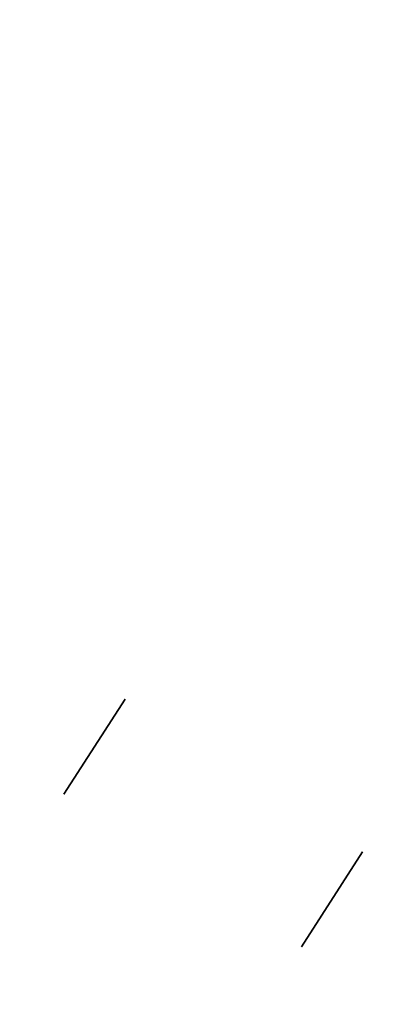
# Model space of a CAD drawing. Header units: millimetres. Extents: x 220 to 1240, y -2940 to -1929.
# Tile 39 of 59: x 949 to 987, y -2608 to -2503. Entities that reach past the tile are written whole.
import ezdxf

# ---------------------------------------------------------------- set-up
doc = ezdxf.new("R2010")
doc.units = ezdxf.units.MM

msp = doc.modelspace()

# ---------------------------------------------------------------- linework, layer by layer
at = {"extrusion": (1.51515e-05, -2.17846e-06, 1)}
msp.add_lwpolyline([(413.37, -2341.54), (410.35, -2352.55), (407.7, -2363.66), (405.44, -2374.86), (403.57, -2386.13), (402.09, -2397.46), (401.01, -2408.83), (400.32, -2420.23), (400.02, -2431.65), (400.12, -2443.08), (400.61, -2454.49), (401.5, -2465.88), (402.78, -2477.23), (404.46, -2488.53), (406.52, -2499.76), (408.97, -2510.92), (411.81, -2521.99), (415.03, -2532.95), (418.63, -2543.79), (422.59, -2554.5), (426.93, -2565.07), (431.63, -2575.48), (436.69, -2585.72), (442.1, -2595.78), (447.85, -2605.65), (453.95, -2615.32), (460.37, -2624.76), (467.12, -2633.98), (474.18, -2642.96), (481.55, -2651.69), (489.21, -2660.16), (497.17, -2668.36), (505.4, -2676.28), (513.9, -2683.91), (522.66, -2691.24), (531.67, -2698.26), (540.92, -2704.97), (550.4, -2711.35), (560.08, -2717.4), (569.98, -2723.11), (580.06, -2728.48), (590.33, -2733.49), (600.76, -2738.15), (611.34, -2742.44), (622.07, -2746.36), (632.93, -2749.91), (643.91, -2753.08), (654.98, -2755.87), (666.15, -2758.27), (677.4, -2760.29), (688.7, -2761.91), (700.06, -2763.15), (711.45, -2763.99), (722.87, -2764.43), (734.29, -2764.48), (745.71, -2764.13), (757.11, -2763.39), (768.47, -2762.26), (779.8, -2760.73), (791.06, -2758.81), (802.24, -2756.51), (813.35, -2753.81), (824.35, -2750.74), (835.24, -2747.28), (846, -2743.45), (856.62, -2739.25), (867.09, -2734.69), (877.4, -2729.76), (887.53, -2724.48), (897.47, -2718.86), (907.21, -2712.89), (916.74, -2706.59), (926.05, -2699.97), (935.12, -2693.02), (943.94, -2685.77), (952.51, -2678.21), (960.81, -2670.36), (968.84, -2662.23), (976.58, -2653.83), (984.02, -2645.17), (991.16, -2636.25), (997.99, -2627.09), (1004.49, -2617.7), (1010.67, -2608.09), (1016.51, -2598.27), (1022, -2588.26), (1027.15, -2578.06), (1031.94, -2567.69), (1036.37, -2557.16), (1040.43, -2546.48), (1044.12, -2535.67), (1047.43, -2524.74), (1050.36, -2513.7), (1052.91, -2502.56), (1055.08, -2491.34), (1056.85, -2480.06), (1058.23, -2468.72), (1059.22, -2457.34), (1059.81, -2445.93), (1060.01, -2434.51)], dxfattribs=at)
at = {"extrusion": (-1.51515e-05, 2.17846e-06, 1)}
for points in [[(1059.99, -2434.51), (1059.8, -2445.93), (1059.2, -2457.34), (1058.22, -2468.72), (1056.84, -2480.06), (1055.06, -2491.34), (1052.9, -2502.56), (1050.35, -2513.69), (1047.42, -2524.74), (1044.11, -2535.67), (1040.42, -2546.48), (1036.36, -2557.16), (1031.93, -2567.69), (1027.14, -2578.06), (1021.99, -2588.25), (1016.49, -2598.27), (1010.65, -2608.09), (1004.48, -2617.7), (997.97, -2627.09), (991.15, -2636.25), (984.01, -2645.16), (976.57, -2653.83), (968.83, -2662.23), (960.8, -2670.36), (952.5, -2678.21), (943.93, -2685.77), (935.11, -2693.02), (926.04, -2699.96), (916.73, -2706.59), (907.2, -2712.89), (897.46, -2718.86), (887.52, -2724.48), (877.39, -2729.76), (867.08, -2734.69), (856.61, -2739.25), (845.99, -2743.45), (835.22, -2747.28), (824.34, -2750.73), (813.33, -2753.81), (802.23, -2756.5), (791.04, -2758.81), (779.78, -2760.73), (768.46, -2762.26), (757.1, -2763.39), (745.7, -2764.13), (734.28, -2764.48), (722.85, -2764.43), (711.44, -2763.98), (700.05, -2763.15), (688.69, -2761.91), (677.38, -2760.29), (666.14, -2758.27), (654.97, -2755.87), (643.89, -2753.08), (632.92, -2749.91), (622.06, -2746.36), (611.33, -2742.43), (600.75, -2738.14), (590.31, -2733.49), (580.05, -2728.47), (569.97, -2723.11), (560.07, -2717.4), (550.38, -2711.35), (540.91, -2704.96), (531.66, -2698.26), (522.65, -2691.23), (513.89, -2683.9), (505.39, -2676.28), (497.15, -2668.36), (489.2, -2660.16), (481.53, -2651.69), (474.17, -2642.96), (467.1, -2633.98), (460.36, -2624.76), (453.93, -2615.31), (447.84, -2605.65), (442.09, -2595.78), (436.68, -2585.72), (431.62, -2575.48), (426.92, -2565.07), (422.58, -2554.5), (418.61, -2543.79), (415.02, -2532.95), (411.8, -2521.98), (408.96, -2510.92), (406.51, -2499.76), (404.45, -2488.53), (402.77, -2477.23), (401.49, -2465.88), (400.6, -2454.49), (400.11, -2443.07), (400.01, -2431.65), (400.3, -2420.23), (400.99, -2408.83), (402.08, -2397.46), (403.56, -2386.13), (405.43, -2374.86), (407.69, -2363.66), (410.33, -2352.55), (413.36, -2341.54)], [(1060, -2434.51), (1059.8, -2445.93), (1059.21, -2457.34), (1058.22, -2468.72), (1056.84, -2480.06), (1055.07, -2491.34), (1052.91, -2502.56), (1050.36, -2513.7), (1047.43, -2524.74), (1044.11, -2535.67), (1040.42, -2546.48), (1036.36, -2557.16), (1031.93, -2567.69), (1027.14, -2578.06), (1022, -2588.26), (1016.5, -2598.27), (1010.66, -2608.09), (1004.49, -2617.7), (997.98, -2627.09), (991.16, -2636.25), (984.02, -2645.17), (976.57, -2653.83), (968.83, -2662.23), (960.81, -2670.36), (952.51, -2678.21), (943.94, -2685.77), (935.12, -2693.02), (926.04, -2699.96), (916.74, -2706.59), (907.21, -2712.89), (897.47, -2718.86), (887.53, -2724.48), (877.4, -2729.76), (867.09, -2734.69), (856.62, -2739.25), (845.99, -2743.45), (835.23, -2747.28), (824.34, -2750.74), (813.34, -2753.81), (802.24, -2756.5), (791.05, -2758.81), (779.79, -2760.73), (768.47, -2762.26), (757.1, -2763.39), (745.7, -2764.13), (734.29, -2764.48), (722.86, -2764.43), (711.45, -2763.99), (700.06, -2763.15), (688.7, -2761.91), (677.39, -2760.29), (666.15, -2758.27), (654.98, -2755.87), (643.9, -2753.08), (632.93, -2749.91), (622.07, -2746.36), (611.34, -2742.44), (600.75, -2738.14), (590.32, -2733.49), (580.06, -2728.48), (569.97, -2723.11), (560.08, -2717.4), (550.39, -2711.35), (540.92, -2704.96), (531.67, -2698.26), (522.66, -2691.24), (513.9, -2683.91), (505.4, -2676.28), (497.16, -2668.36), (489.21, -2660.16), (481.54, -2651.69), (474.17, -2642.96), (467.11, -2633.98), (460.37, -2624.76), (453.94, -2615.32), (447.85, -2605.65), (442.1, -2595.78), (436.69, -2585.72), (431.63, -2575.48), (426.93, -2565.07), (422.59, -2554.5), (418.62, -2543.79), (415.03, -2532.95), (411.81, -2521.99), (408.97, -2510.92), (406.52, -2499.76), (404.45, -2488.53), (402.78, -2477.23), (401.5, -2465.88), (400.61, -2454.49), (400.11, -2443.08), (400.01, -2431.65), (400.31, -2420.23), (401, -2408.83), (402.09, -2397.46), (403.57, -2386.13), (405.44, -2374.86), (407.7, -2363.66), (410.34, -2352.55), (413.37, -2341.54)]]:
    msp.add_lwpolyline(points, dxfattribs=at)
for points in [[(960.38, -2575.43), (953.89, -2585.53)], [(953.89, -2585.53), (960.38, -2575.43)], [(953.89, -2585.53), (960.38, -2575.43)], [(953.89, -2585.53), (960.38, -2575.43)], [(960.38, -2575.43), (953.89, -2585.53)], [(960.38, -2575.43), (953.89, -2585.53)], [(979.13, -2601.75), (985.62, -2591.65)], [(979.13, -2601.75), (985.62, -2591.65)], [(979.13, -2601.75), (985.62, -2591.65)], [(979.13, -2601.75), (985.62, -2591.65)], [(979.13, -2601.75), (985.62, -2591.65)], [(979.13, -2601.75), (985.62, -2591.65)], [(985.62, -2591.65), (979.13, -2601.75)], [(985.62, -2591.65), (979.13, -2601.75)]]:
    msp.add_lwpolyline(points)
at = {"extrusion": (1, 0, 0)}
for points in [[(-2575.43, -528.01), (-2575.43, -603.01)], [(-2575.43, 326.99), (-2575.43, 251.99)], [(-2580.48, 326.99), (-2580.48, 251.99)], [(-2580.48, -528.01), (-2580.48, -603.01)], [(-2585.53, 251.99), (-2585.53, 326.99)], [(-2585.53, -528.01), (-2585.53, -603.01)], [(-2591.65, 371.99), (-2591.65, 356.99)], [(-2591.65, -633.01), (-2591.65, -648.01)], [(-2596.7, 371.99), (-2596.7, 356.99)], [(-2596.7, -633.01), (-2596.7, -648.01)], [(-2601.75, 356.99), (-2601.75, 371.99)], [(-2601.75, -648.01), (-2601.75, -633.01)]]:
    msp.add_lwpolyline(points, dxfattribs=at)
at = {"extrusion": (0.540641, 0.841254, -3.60671e-15)}
msp.add_lwpolyline([(-2230.31, -498.01), (-2229.29, -498.02), (-2228.26, -498.07), (-2227.24, -498.16), (-2226.22, -498.28), (-2225.21, -498.44), (-2224.21, -498.63), (-2223.21, -498.86), (-2222.22, -499.12), (-2221.23, -499.41), (-2220.26, -499.74), (-2219.3, -500.1), (-2218.36, -500.49), (-2217.42, -500.91), (-2216.51, -501.37), (-2215.61, -501.86), (-2214.72, -502.37), (-2213.86, -502.92), (-2213.01, -503.5), (-2212.18, -504.1), (-2211.38, -504.73), (-2210.59, -505.39), (-2209.83, -506.08), (-2209.1, -506.79), (-2208.38, -507.53), (-2207.7, -508.29), (-2207.04, -509.07), (-2206.41, -509.88), (-2205.8, -510.7), (-2205.22, -511.55), (-2204.68, -512.42), (-2204.16, -513.3), (-2203.67, -514.2), (-2203.22, -515.12), (-2202.79, -516.05), (-2202.4, -517), (-2202.04, -517.96), (-2201.72, -518.93), (-2201.42, -519.91), (-2201.16, -520.9), (-2200.94, -521.9), (-2200.75, -522.91), (-2200.59, -523.92), (-2200.47, -524.94), (-2200.38, -525.96), (-2200.33, -526.98), (-2200.31, -528.01)], dxfattribs=at)
at = {"extrusion": (0.540641, 0.841254, -2.05528e-14)}
msp.add_lwpolyline([(-2200.31, 251.99), (-2200.33, 250.97), (-2200.38, 249.95), (-2200.47, 248.93), (-2200.59, 247.91), (-2200.75, 246.9), (-2200.94, 245.89), (-2201.16, 244.89), (-2201.42, 243.9), (-2201.72, 242.92), (-2202.04, 241.95), (-2202.4, 240.99), (-2202.79, 240.04), (-2203.22, 239.11), (-2203.67, 238.19), (-2204.16, 237.29), (-2204.68, 236.41), (-2205.22, 235.54), (-2205.8, 234.69), (-2206.41, 233.87), (-2207.04, 233.06), (-2207.7, 232.28), (-2208.38, 231.52), (-2209.1, 230.78), (-2209.83, 230.07), (-2210.59, 229.38), (-2211.38, 228.72), (-2212.18, 228.09), (-2213.01, 227.49), (-2213.86, 226.91), (-2214.72, 226.36), (-2215.61, 225.85), (-2216.51, 225.36), (-2217.42, 224.9), (-2218.36, 224.48), (-2219.3, 224.09), (-2220.26, 223.73), (-2221.23, 223.4), (-2222.22, 223.11), (-2223.21, 222.85), (-2224.21, 222.62), (-2225.21, 222.43), (-2226.22, 222.27), (-2227.24, 222.15), (-2228.26, 222.06), (-2229.29, 222.01), (-2230.31, 221.99)], dxfattribs=at)
at = {"extrusion": (0.540641, 0.841254, 3.65863e-15)}
msp.add_lwpolyline([(-2230.31, 356.99), (-2229.29, 356.98), (-2228.26, 356.93), (-2227.24, 356.84), (-2226.22, 356.72), (-2225.21, 356.56), (-2224.21, 356.37), (-2223.21, 356.14), (-2222.22, 355.88), (-2221.23, 355.59), (-2220.26, 355.26), (-2219.3, 354.9), (-2218.36, 354.51), (-2217.42, 354.09), (-2216.51, 353.63), (-2215.61, 353.14), (-2214.72, 352.63), (-2213.86, 352.08), (-2213.01, 351.5), (-2212.18, 350.9), (-2211.38, 350.27), (-2210.59, 349.61), (-2209.83, 348.92), (-2209.1, 348.21), (-2208.38, 347.47), (-2207.7, 346.71), (-2207.04, 345.93), (-2206.41, 345.12), (-2205.8, 344.3), (-2205.22, 343.45), (-2204.68, 342.58), (-2204.16, 341.7), (-2203.67, 340.8), (-2203.22, 339.88), (-2202.79, 338.95), (-2202.4, 338), (-2202.04, 337.04), (-2201.72, 336.07), (-2201.42, 335.09), (-2201.16, 334.1), (-2200.94, 333.1), (-2200.75, 332.09), (-2200.59, 331.08), (-2200.47, 330.06), (-2200.38, 329.04), (-2200.33, 328.02), (-2200.31, 326.99)], dxfattribs=at)
at = {"extrusion": (0.540641, 0.841254, -3.40367e-14)}
msp.add_lwpolyline([(-2200.31, -603.01), (-2200.33, -604.03), (-2200.38, -605.05), (-2200.47, -606.07), (-2200.59, -607.09), (-2200.75, -608.1), (-2200.94, -609.11), (-2201.16, -610.11), (-2201.42, -611.1), (-2201.72, -612.08), (-2202.04, -613.05), (-2202.4, -614.01), (-2202.79, -614.96), (-2203.22, -615.89), (-2203.67, -616.81), (-2204.16, -617.71), (-2204.68, -618.59), (-2205.22, -619.46), (-2205.8, -620.31), (-2206.41, -621.13), (-2207.04, -621.94), (-2207.7, -622.72), (-2208.38, -623.48), (-2209.1, -624.22), (-2209.83, -624.93), (-2210.59, -625.62), (-2211.38, -626.28), (-2212.18, -626.91), (-2213.01, -627.51), (-2213.86, -628.09), (-2214.72, -628.64), (-2215.61, -629.15), (-2216.51, -629.64), (-2217.42, -630.1), (-2218.36, -630.52), (-2219.3, -630.91), (-2220.26, -631.27), (-2221.23, -631.6), (-2222.22, -631.89), (-2223.21, -632.15), (-2224.21, -632.38), (-2225.21, -632.57), (-2226.22, -632.73), (-2227.24, -632.85), (-2228.26, -632.94), (-2229.29, -632.99), (-2230.31, -633.01)], dxfattribs=at)
at = {"extrusion": (0.540641, 0.841254, 1.32122e-14)}
msp.add_lwpolyline([(-2230.31, -498.01), (-2229.29, -498.02), (-2228.26, -498.07), (-2227.24, -498.16), (-2226.22, -498.28), (-2225.21, -498.44), (-2224.21, -498.63), (-2223.21, -498.86), (-2222.22, -499.12), (-2221.23, -499.41), (-2220.26, -499.74), (-2219.3, -500.1), (-2218.36, -500.49), (-2217.42, -500.91), (-2216.51, -501.37), (-2215.61, -501.86), (-2214.72, -502.37), (-2213.86, -502.92), (-2213.01, -503.5), (-2212.18, -504.1), (-2211.38, -504.73), (-2210.59, -505.39), (-2209.83, -506.08), (-2209.1, -506.79), (-2208.38, -507.53), (-2207.7, -508.29), (-2207.04, -509.07), (-2206.41, -509.88), (-2205.8, -510.7), (-2205.22, -511.55), (-2204.68, -512.42), (-2204.16, -513.3), (-2203.67, -514.2), (-2203.22, -515.12), (-2202.79, -516.05), (-2202.4, -517), (-2202.04, -517.96), (-2201.72, -518.93), (-2201.42, -519.91), (-2201.16, -520.9), (-2200.94, -521.9), (-2200.75, -522.91), (-2200.59, -523.92), (-2200.47, -524.94), (-2200.38, -525.96), (-2200.33, -526.98), (-2200.31, -528.01)], dxfattribs=at)
at = {"extrusion": (0.540641, 0.841254, 1.92123e-14)}
msp.add_lwpolyline([(-2200.31, 251.99), (-2200.33, 250.97), (-2200.38, 249.95), (-2200.47, 248.93), (-2200.59, 247.91), (-2200.75, 246.9), (-2200.94, 245.89), (-2201.16, 244.89), (-2201.42, 243.9), (-2201.72, 242.92), (-2202.04, 241.95), (-2202.4, 240.99), (-2202.79, 240.04), (-2203.22, 239.11), (-2203.67, 238.19), (-2204.16, 237.29), (-2204.68, 236.41), (-2205.22, 235.54), (-2205.8, 234.69), (-2206.41, 233.87), (-2207.04, 233.06), (-2207.7, 232.28), (-2208.38, 231.52), (-2209.1, 230.78), (-2209.83, 230.07), (-2210.59, 229.38), (-2211.38, 228.72), (-2212.18, 228.09), (-2213.01, 227.49), (-2213.86, 226.91), (-2214.72, 226.36), (-2215.61, 225.85), (-2216.51, 225.36), (-2217.42, 224.9), (-2218.36, 224.48), (-2219.3, 224.09), (-2220.26, 223.73), (-2221.23, 223.4), (-2222.22, 223.11), (-2223.21, 222.85), (-2224.21, 222.62), (-2225.21, 222.43), (-2226.22, 222.27), (-2227.24, 222.15), (-2228.26, 222.06), (-2229.29, 222.01), (-2230.31, 221.99)], dxfattribs=at)
at = {"extrusion": (0.540641, 0.841254, -2.4559e-14)}
msp.add_lwpolyline([(-2230.31, 356.99), (-2229.29, 356.98), (-2228.26, 356.93), (-2227.24, 356.84), (-2226.22, 356.72), (-2225.21, 356.56), (-2224.21, 356.37), (-2223.21, 356.14), (-2222.22, 355.88), (-2221.23, 355.59), (-2220.26, 355.26), (-2219.3, 354.9), (-2218.36, 354.51), (-2217.42, 354.09), (-2216.51, 353.63), (-2215.61, 353.14), (-2214.72, 352.63), (-2213.86, 352.08), (-2213.01, 351.5), (-2212.18, 350.9), (-2211.38, 350.27), (-2210.59, 349.61), (-2209.83, 348.92), (-2209.1, 348.21), (-2208.38, 347.47), (-2207.7, 346.71), (-2207.04, 345.93), (-2206.41, 345.12), (-2205.8, 344.3), (-2205.22, 343.45), (-2204.68, 342.58), (-2204.16, 341.7), (-2203.67, 340.8), (-2203.22, 339.88), (-2202.79, 338.95), (-2202.4, 338), (-2202.04, 337.04), (-2201.72, 336.07), (-2201.42, 335.09), (-2201.16, 334.1), (-2200.94, 333.1), (-2200.75, 332.09), (-2200.59, 331.08), (-2200.47, 330.06), (-2200.38, 329.04), (-2200.33, 328.02), (-2200.31, 326.99)], dxfattribs=at)
at = {"extrusion": (0.540641, 0.841254, -1.0622e-14)}
msp.add_lwpolyline([(-2200.31, -603.01), (-2200.33, -604.03), (-2200.38, -605.05), (-2200.47, -606.07), (-2200.59, -607.09), (-2200.75, -608.1), (-2200.94, -609.11), (-2201.16, -610.11), (-2201.42, -611.1), (-2201.72, -612.08), (-2202.04, -613.05), (-2202.4, -614.01), (-2202.79, -614.96), (-2203.22, -615.89), (-2203.67, -616.81), (-2204.16, -617.71), (-2204.68, -618.59), (-2205.22, -619.46), (-2205.8, -620.31), (-2206.41, -621.13), (-2207.04, -621.94), (-2207.7, -622.72), (-2208.38, -623.48), (-2209.1, -624.22), (-2209.83, -624.93), (-2210.59, -625.62), (-2211.38, -626.28), (-2212.18, -626.91), (-2213.01, -627.51), (-2213.86, -628.09), (-2214.72, -628.64), (-2215.61, -629.15), (-2216.51, -629.64), (-2217.42, -630.1), (-2218.36, -630.52), (-2219.3, -630.91), (-2220.26, -631.27), (-2221.23, -631.6), (-2222.22, -631.89), (-2223.21, -632.15), (-2224.21, -632.38), (-2225.21, -632.57), (-2226.22, -632.73), (-2227.24, -632.85), (-2228.26, -632.94), (-2229.29, -632.99), (-2230.31, -633.01)], dxfattribs=at)
at = {"extrusion": (0.540641, 0.841254, 1.04311e-14)}
msp.add_lwpolyline([(-2200.31, -528.01), (-2200.33, -526.98), (-2200.38, -525.96), (-2200.47, -524.94), (-2200.59, -523.92), (-2200.75, -522.91), (-2200.94, -521.9), (-2201.16, -520.9), (-2201.42, -519.91), (-2201.72, -518.93), (-2202.04, -517.96), (-2202.4, -517), (-2202.79, -516.05), (-2203.22, -515.12), (-2203.67, -514.2), (-2204.16, -513.3), (-2204.68, -512.42), (-2205.22, -511.55), (-2205.8, -510.7), (-2206.41, -509.88), (-2207.04, -509.07), (-2207.7, -508.29), (-2208.38, -507.53), (-2209.1, -506.79), (-2209.83, -506.08), (-2210.59, -505.39), (-2211.38, -504.73), (-2212.18, -504.1), (-2213.01, -503.5), (-2213.86, -502.92), (-2214.72, -502.37), (-2215.61, -501.86), (-2216.51, -501.37), (-2217.42, -500.91), (-2218.36, -500.49), (-2219.3, -500.1), (-2220.26, -499.74), (-2221.23, -499.41), (-2222.22, -499.12), (-2223.21, -498.86), (-2224.21, -498.63), (-2225.21, -498.44), (-2226.22, -498.28), (-2227.24, -498.16), (-2228.26, -498.07), (-2229.29, -498.02), (-2230.31, -498.01)], dxfattribs=at)
at = {"extrusion": (0.540641, 0.841254, 9.18819e-15)}
msp.add_lwpolyline([(-2230.31, 221.99), (-2229.29, 222.01), (-2228.26, 222.06), (-2227.24, 222.15), (-2226.22, 222.27), (-2225.21, 222.43), (-2224.21, 222.62), (-2223.21, 222.85), (-2222.22, 223.11), (-2221.23, 223.4), (-2220.26, 223.73), (-2219.3, 224.09), (-2218.36, 224.48), (-2217.42, 224.9), (-2216.51, 225.36), (-2215.61, 225.85), (-2214.72, 226.36), (-2213.86, 226.91), (-2213.01, 227.49), (-2212.18, 228.09), (-2211.38, 228.72), (-2210.59, 229.38), (-2209.83, 230.07), (-2209.1, 230.78), (-2208.38, 231.52), (-2207.7, 232.28), (-2207.04, 233.06), (-2206.41, 233.87), (-2205.8, 234.69), (-2205.22, 235.54), (-2204.68, 236.41), (-2204.16, 237.29), (-2203.67, 238.19), (-2203.22, 239.11), (-2202.79, 240.04), (-2202.4, 240.99), (-2202.04, 241.95), (-2201.72, 242.92), (-2201.42, 243.9), (-2201.16, 244.89), (-2200.94, 245.89), (-2200.75, 246.9), (-2200.59, 247.91), (-2200.47, 248.93), (-2200.38, 249.95), (-2200.33, 250.97), (-2200.31, 251.99)], dxfattribs=at)
at = {"extrusion": (0.540641, 0.841254, 3.92217e-14)}
msp.add_lwpolyline([(-2200.31, 326.99), (-2200.33, 328.02), (-2200.38, 329.04), (-2200.47, 330.06), (-2200.59, 331.08), (-2200.75, 332.09), (-2200.94, 333.1), (-2201.16, 334.1), (-2201.42, 335.09), (-2201.72, 336.07), (-2202.04, 337.04), (-2202.4, 338), (-2202.79, 338.95), (-2203.22, 339.88), (-2203.67, 340.8), (-2204.16, 341.7), (-2204.68, 342.58), (-2205.22, 343.45), (-2205.8, 344.3), (-2206.41, 345.12), (-2207.04, 345.93), (-2207.7, 346.71), (-2208.38, 347.47), (-2209.1, 348.21), (-2209.83, 348.92), (-2210.59, 349.61), (-2211.38, 350.27), (-2212.18, 350.9), (-2213.01, 351.5), (-2213.86, 352.08), (-2214.72, 352.63), (-2215.61, 353.14), (-2216.51, 353.63), (-2217.42, 354.09), (-2218.36, 354.51), (-2219.3, 354.9), (-2220.26, 355.26), (-2221.23, 355.59), (-2222.22, 355.88), (-2223.21, 356.14), (-2224.21, 356.37), (-2225.21, 356.56), (-2226.22, 356.72), (-2227.24, 356.84), (-2228.26, 356.93), (-2229.29, 356.98), (-2230.31, 356.99)], dxfattribs=at)
at = {"extrusion": (0.540641, 0.841254, 6.09729e-15)}
msp.add_lwpolyline([(-2230.31, -633.01), (-2229.29, -632.99), (-2228.26, -632.94), (-2227.24, -632.85), (-2226.22, -632.73), (-2225.21, -632.57), (-2224.21, -632.38), (-2223.21, -632.15), (-2222.22, -631.89), (-2221.23, -631.6), (-2220.26, -631.27), (-2219.3, -630.91), (-2218.36, -630.52), (-2217.42, -630.1), (-2216.51, -629.64), (-2215.61, -629.15), (-2214.72, -628.64), (-2213.86, -628.09), (-2213.01, -627.51), (-2212.18, -626.91), (-2211.38, -626.28), (-2210.59, -625.62), (-2209.83, -624.93), (-2209.1, -624.22), (-2208.38, -623.48), (-2207.7, -622.72), (-2207.04, -621.94), (-2206.41, -621.13), (-2205.8, -620.31), (-2205.22, -619.46), (-2204.68, -618.59), (-2204.16, -617.71), (-2203.67, -616.81), (-2203.22, -615.89), (-2202.79, -614.96), (-2202.4, -614.01), (-2202.04, -613.05), (-2201.72, -612.08), (-2201.42, -611.1), (-2201.16, -610.11), (-2200.94, -609.11), (-2200.75, -608.1), (-2200.59, -607.09), (-2200.47, -606.07), (-2200.38, -605.05), (-2200.33, -604.03), (-2200.31, -603.01)], dxfattribs=at)
at = {"extrusion": (0.540641, 0.841254, 3.32782e-15)}
msp.add_lwpolyline([(-2290.31, -438), (-2290.27, -440.05), (-2290.17, -442.1), (-2289.99, -444.14), (-2289.75, -446.17), (-2289.44, -448.2), (-2289.05, -450.21), (-2288.6, -452.21), (-2288.08, -454.19), (-2287.5, -456.16), (-2286.85, -458.1), (-2286.13, -460.02), (-2285.34, -461.91), (-2284.49, -463.77), (-2283.58, -465.61), (-2282.61, -467.41), (-2281.57, -469.18), (-2280.48, -470.91), (-2279.33, -472.61), (-2278.12, -474.26), (-2276.85, -475.87), (-2275.53, -477.44), (-2274.16, -478.96), (-2272.74, -480.43), (-2271.26, -481.86), (-2269.74, -483.23), (-2268.17, -484.55), (-2266.56, -485.81), (-2264.91, -487.02), (-2263.22, -488.18), (-2261.48, -489.27), (-2259.72, -490.3), (-2257.91, -491.28), (-2256.08, -492.19), (-2254.21, -493.04), (-2252.32, -493.82), (-2250.4, -494.54), (-2248.46, -495.19), (-2246.5, -495.78), (-2244.52, -496.3), (-2242.52, -496.75), (-2240.5, -497.13), (-2238.48, -497.45), (-2236.45, -497.69), (-2234.4, -497.87), (-2232.36, -497.97), (-2230.31, -498.01)], dxfattribs=at)
at = {"extrusion": (0.540641, 0.841254, 1.6278e-15)}
msp.add_lwpolyline([(-2230.31, 221.99), (-2232.36, 221.96), (-2234.4, 221.86), (-2236.45, 221.68), (-2238.48, 221.44), (-2240.5, 221.12), (-2242.52, 220.74), (-2244.52, 220.29), (-2246.5, 219.77), (-2248.46, 219.18), (-2250.4, 218.53), (-2252.32, 217.81), (-2254.21, 217.03), (-2256.08, 216.18), (-2257.91, 215.27), (-2259.72, 214.29), (-2261.48, 213.26), (-2263.22, 212.17), (-2264.91, 211.01), (-2266.56, 209.8), (-2268.17, 208.54), (-2269.74, 207.22), (-2271.26, 205.85), (-2272.74, 204.42), (-2274.16, 202.95), (-2275.53, 201.43), (-2276.85, 199.86), (-2278.12, 198.25), (-2279.33, 196.6), (-2280.48, 194.9), (-2281.57, 193.17), (-2282.61, 191.4), (-2283.58, 189.6), (-2284.49, 187.76), (-2285.34, 185.9), (-2286.13, 184.01), (-2286.85, 182.09), (-2287.5, 180.15), (-2288.08, 178.18), (-2288.6, 176.2), (-2289.05, 174.2), (-2289.44, 172.19), (-2289.75, 170.16), (-2289.99, 168.13), (-2290.17, 166.09), (-2290.27, 164.04), (-2290.31, 162)], dxfattribs=at)
at = {"extrusion": (0.540641, 0.841254, 2.27038e-15)}
msp.add_lwpolyline([(-2260.31, 401.99), (-2259.29, 401.98), (-2258.26, 401.93), (-2257.24, 401.84), (-2256.22, 401.72), (-2255.21, 401.56), (-2254.21, 401.37), (-2253.21, 401.14), (-2252.22, 400.88), (-2251.23, 400.59), (-2250.26, 400.26), (-2249.3, 399.9), (-2248.36, 399.51), (-2247.42, 399.09), (-2246.51, 398.63), (-2245.61, 398.14), (-2244.72, 397.63), (-2243.86, 397.08), (-2243.01, 396.5), (-2242.18, 395.9), (-2241.38, 395.27), (-2240.59, 394.61), (-2239.83, 393.92), (-2239.1, 393.21), (-2238.38, 392.47), (-2237.7, 391.71), (-2237.04, 390.93), (-2236.41, 390.12), (-2235.8, 389.3), (-2235.22, 388.45), (-2234.68, 387.58), (-2234.16, 386.7), (-2233.67, 385.8), (-2233.22, 384.88), (-2232.79, 383.95), (-2232.4, 383), (-2232.04, 382.04), (-2231.72, 381.07), (-2231.42, 380.09), (-2231.16, 379.1), (-2230.94, 378.1), (-2230.75, 377.09), (-2230.59, 376.08), (-2230.47, 375.06), (-2230.38, 374.04), (-2230.33, 373.02), (-2230.31, 371.99)], dxfattribs=at)
at = {"extrusion": (0.540641, 0.841254, -3.61439e-14)}
msp.add_lwpolyline([(-2230.31, -648.01), (-2230.33, -649.03), (-2230.38, -650.05), (-2230.47, -651.07), (-2230.59, -652.09), (-2230.75, -653.1), (-2230.94, -654.11), (-2231.16, -655.11), (-2231.42, -656.1), (-2231.72, -657.08), (-2232.04, -658.05), (-2232.4, -659.01), (-2232.79, -659.96), (-2233.22, -660.89), (-2233.67, -661.81), (-2234.16, -662.71), (-2234.68, -663.59), (-2235.22, -664.46), (-2235.8, -665.31), (-2236.41, -666.13), (-2237.04, -666.94), (-2237.7, -667.72), (-2238.38, -668.48), (-2239.1, -669.22), (-2239.83, -669.93), (-2240.59, -670.62), (-2241.38, -671.28), (-2242.18, -671.91), (-2243.01, -672.51), (-2243.86, -673.09), (-2244.72, -673.64), (-2245.61, -674.15), (-2246.51, -674.64), (-2247.42, -675.1), (-2248.36, -675.52), (-2249.3, -675.91), (-2250.26, -676.27), (-2251.23, -676.6), (-2252.22, -676.89), (-2253.21, -677.15), (-2254.21, -677.38), (-2255.21, -677.57), (-2256.22, -677.73), (-2257.24, -677.85), (-2258.26, -677.94), (-2259.29, -677.99), (-2260.31, -678.01)], dxfattribs=at)
at = {"extrusion": (0.540641, 0.841254, -3.68845e-15)}
msp.add_lwpolyline([(-2230.31, -498.01), (-2232.36, -497.97), (-2234.4, -497.87), (-2236.45, -497.69), (-2238.48, -497.45), (-2240.5, -497.13), (-2242.52, -496.75), (-2244.52, -496.3), (-2246.5, -495.78), (-2248.46, -495.19), (-2250.4, -494.54), (-2252.32, -493.82), (-2254.21, -493.04), (-2256.08, -492.19), (-2257.91, -491.28), (-2259.72, -490.3), (-2261.48, -489.27), (-2263.22, -488.18), (-2264.91, -487.02), (-2266.56, -485.81), (-2268.17, -484.55), (-2269.74, -483.23), (-2271.26, -481.86), (-2272.74, -480.43), (-2274.16, -478.96), (-2275.53, -477.44), (-2276.85, -475.87), (-2278.12, -474.26), (-2279.33, -472.61), (-2280.48, -470.91), (-2281.57, -469.18), (-2282.61, -467.41), (-2283.58, -465.61), (-2284.49, -463.77), (-2285.34, -461.91), (-2286.13, -460.02), (-2286.85, -458.1), (-2287.5, -456.16), (-2288.08, -454.19), (-2288.6, -452.21), (-2289.05, -450.21), (-2289.44, -448.2), (-2289.75, -446.17), (-2289.99, -444.14), (-2290.17, -442.1), (-2290.27, -440.05), (-2290.31, -438)], dxfattribs=at)
at = {"extrusion": (0.540641, 0.841254, 1.76794e-16)}
msp.add_lwpolyline([(-2290.31, 162), (-2290.27, 164.04), (-2290.17, 166.09), (-2289.99, 168.13), (-2289.75, 170.16), (-2289.44, 172.19), (-2289.05, 174.2), (-2288.6, 176.2), (-2288.08, 178.18), (-2287.5, 180.15), (-2286.85, 182.09), (-2286.13, 184.01), (-2285.34, 185.9), (-2284.49, 187.76), (-2283.58, 189.6), (-2282.61, 191.4), (-2281.57, 193.17), (-2280.48, 194.9), (-2279.33, 196.6), (-2278.12, 198.25), (-2276.85, 199.86), (-2275.53, 201.43), (-2274.16, 202.95), (-2272.74, 204.42), (-2271.26, 205.85), (-2269.74, 207.22), (-2268.17, 208.54), (-2266.56, 209.8), (-2264.91, 211.01), (-2263.22, 212.17), (-2261.48, 213.26), (-2259.72, 214.29), (-2257.91, 215.27), (-2256.08, 216.18), (-2254.21, 217.03), (-2252.32, 217.81), (-2250.4, 218.53), (-2248.46, 219.18), (-2246.5, 219.77), (-2244.52, 220.29), (-2242.52, 220.74), (-2240.5, 221.12), (-2238.48, 221.44), (-2236.45, 221.68), (-2234.4, 221.86), (-2232.36, 221.96), (-2230.31, 221.99)], dxfattribs=at)
at = {"extrusion": (0.540641, 0.841254, 7.12741e-15)}
msp.add_lwpolyline([(-2260.31, 401.99), (-2259.29, 401.98), (-2258.26, 401.93), (-2257.24, 401.84), (-2256.22, 401.72), (-2255.21, 401.56), (-2254.21, 401.37), (-2253.21, 401.14), (-2252.22, 400.88), (-2251.23, 400.59), (-2250.26, 400.26), (-2249.3, 399.9), (-2248.36, 399.51), (-2247.42, 399.09), (-2246.51, 398.63), (-2245.61, 398.14), (-2244.72, 397.63), (-2243.86, 397.08), (-2243.01, 396.5), (-2242.18, 395.9), (-2241.38, 395.27), (-2240.59, 394.61), (-2239.83, 393.92), (-2239.1, 393.21), (-2238.38, 392.47), (-2237.7, 391.71), (-2237.04, 390.93), (-2236.41, 390.12), (-2235.8, 389.3), (-2235.22, 388.45), (-2234.68, 387.58), (-2234.16, 386.7), (-2233.67, 385.8), (-2233.22, 384.88), (-2232.79, 383.95), (-2232.4, 383), (-2232.04, 382.04), (-2231.72, 381.07), (-2231.42, 380.09), (-2231.16, 379.1), (-2230.94, 378.1), (-2230.75, 377.09), (-2230.59, 376.08), (-2230.47, 375.06), (-2230.38, 374.04), (-2230.33, 373.02), (-2230.31, 371.99)], dxfattribs=at)
at = {"extrusion": (0.540641, 0.841254, 8.45664e-15)}
msp.add_lwpolyline([(-2230.31, -648.01), (-2230.33, -649.03), (-2230.38, -650.05), (-2230.47, -651.07), (-2230.59, -652.09), (-2230.75, -653.1), (-2230.94, -654.11), (-2231.16, -655.11), (-2231.42, -656.1), (-2231.72, -657.08), (-2232.04, -658.05), (-2232.4, -659.01), (-2232.79, -659.96), (-2233.22, -660.89), (-2233.67, -661.81), (-2234.16, -662.71), (-2234.68, -663.59), (-2235.22, -664.46), (-2235.8, -665.31), (-2236.41, -666.13), (-2237.04, -666.94), (-2237.7, -667.72), (-2238.38, -668.48), (-2239.1, -669.22), (-2239.83, -669.93), (-2240.59, -670.62), (-2241.38, -671.28), (-2242.18, -671.91), (-2243.01, -672.51), (-2243.86, -673.09), (-2244.72, -673.64), (-2245.61, -674.15), (-2246.51, -674.64), (-2247.42, -675.1), (-2248.36, -675.52), (-2249.3, -675.91), (-2250.26, -676.27), (-2251.23, -676.6), (-2252.22, -676.89), (-2253.21, -677.15), (-2254.21, -677.38), (-2255.21, -677.57), (-2256.22, -677.73), (-2257.24, -677.85), (-2258.26, -677.94), (-2259.29, -677.99), (-2260.31, -678.01)], dxfattribs=at)
at = {"extrusion": (0.540641, 0.841254, 6.7087e-15)}
msp.add_lwpolyline([(-2230.31, -498.01), (-2232.36, -497.97), (-2234.4, -497.87), (-2236.45, -497.69), (-2238.48, -497.45), (-2240.5, -497.13), (-2242.52, -496.75), (-2244.52, -496.3), (-2246.5, -495.78), (-2248.46, -495.19), (-2250.4, -494.54), (-2252.32, -493.82), (-2254.21, -493.04), (-2256.08, -492.19), (-2257.91, -491.28), (-2259.72, -490.3), (-2261.48, -489.27), (-2263.22, -488.18), (-2264.91, -487.02), (-2266.56, -485.81), (-2268.17, -484.55), (-2269.74, -483.23), (-2271.26, -481.86), (-2272.74, -480.43), (-2274.16, -478.96), (-2275.53, -477.44), (-2276.85, -475.87), (-2278.12, -474.26), (-2279.33, -472.61), (-2280.48, -470.91), (-2281.57, -469.18), (-2282.61, -467.41), (-2283.58, -465.61), (-2284.49, -463.77), (-2285.34, -461.91), (-2286.13, -460.02), (-2286.85, -458.1), (-2287.5, -456.16), (-2288.08, -454.19), (-2288.6, -452.21), (-2289.05, -450.21), (-2289.44, -448.2), (-2289.75, -446.17), (-2289.99, -444.14), (-2290.17, -442.1), (-2290.27, -440.05), (-2290.31, -438)], dxfattribs=at)
at = {"extrusion": (0.540641, 0.841254, 2.39325e-15)}
msp.add_lwpolyline([(-2290.31, 162), (-2290.27, 164.04), (-2290.17, 166.09), (-2289.99, 168.13), (-2289.75, 170.16), (-2289.44, 172.19), (-2289.05, 174.2), (-2288.6, 176.2), (-2288.08, 178.18), (-2287.5, 180.15), (-2286.85, 182.09), (-2286.13, 184.01), (-2285.34, 185.9), (-2284.49, 187.76), (-2283.58, 189.6), (-2282.61, 191.4), (-2281.57, 193.17), (-2280.48, 194.9), (-2279.33, 196.6), (-2278.12, 198.25), (-2276.85, 199.86), (-2275.53, 201.43), (-2274.16, 202.95), (-2272.74, 204.42), (-2271.26, 205.85), (-2269.74, 207.22), (-2268.17, 208.54), (-2266.56, 209.8), (-2264.91, 211.01), (-2263.22, 212.17), (-2261.48, 213.26), (-2259.72, 214.29), (-2257.91, 215.27), (-2256.08, 216.18), (-2254.21, 217.03), (-2252.32, 217.81), (-2250.4, 218.53), (-2248.46, 219.18), (-2246.5, 219.77), (-2244.52, 220.29), (-2242.52, 220.74), (-2240.5, 221.12), (-2238.48, 221.44), (-2236.45, 221.68), (-2234.4, 221.86), (-2232.36, 221.96), (-2230.31, 221.99)], dxfattribs=at)
at = {"extrusion": (0.540641, 0.841254, -2.446e-14)}
msp.add_lwpolyline([(-2230.31, 371.99), (-2230.33, 373.02), (-2230.38, 374.04), (-2230.47, 375.06), (-2230.59, 376.08), (-2230.75, 377.09), (-2230.94, 378.1), (-2231.16, 379.1), (-2231.42, 380.09), (-2231.72, 381.07), (-2232.04, 382.04), (-2232.4, 383), (-2232.79, 383.95), (-2233.22, 384.88), (-2233.67, 385.8), (-2234.16, 386.7), (-2234.68, 387.58), (-2235.22, 388.45), (-2235.8, 389.3), (-2236.41, 390.12), (-2237.04, 390.93), (-2237.7, 391.71), (-2238.38, 392.47), (-2239.1, 393.21), (-2239.83, 393.92), (-2240.59, 394.61), (-2241.38, 395.27), (-2242.18, 395.9), (-2243.01, 396.5), (-2243.86, 397.08), (-2244.72, 397.63), (-2245.61, 398.14), (-2246.51, 398.63), (-2247.42, 399.09), (-2248.36, 399.51), (-2249.3, 399.9), (-2250.26, 400.26), (-2251.23, 400.59), (-2252.22, 400.88), (-2253.21, 401.14), (-2254.21, 401.37), (-2255.21, 401.56), (-2256.22, 401.72), (-2257.24, 401.84), (-2258.26, 401.93), (-2259.29, 401.98), (-2260.31, 401.99)], dxfattribs=at)
at = {"extrusion": (0.540641, 0.841254, -1.4247e-14)}
msp.add_lwpolyline([(-2260.31, -678.01), (-2259.29, -677.99), (-2258.26, -677.94), (-2257.24, -677.85), (-2256.22, -677.73), (-2255.21, -677.57), (-2254.21, -677.38), (-2253.21, -677.15), (-2252.22, -676.89), (-2251.23, -676.6), (-2250.26, -676.27), (-2249.3, -675.91), (-2248.36, -675.52), (-2247.42, -675.1), (-2246.51, -674.64), (-2245.61, -674.15), (-2244.72, -673.64), (-2243.86, -673.09), (-2243.01, -672.51), (-2242.18, -671.91), (-2241.38, -671.28), (-2240.59, -670.62), (-2239.83, -669.93), (-2239.1, -669.22), (-2238.38, -668.48), (-2237.7, -667.72), (-2237.04, -666.94), (-2236.41, -666.13), (-2235.8, -665.31), (-2235.22, -664.46), (-2234.68, -663.59), (-2234.16, -662.71), (-2233.67, -661.81), (-2233.22, -660.89), (-2232.79, -659.96), (-2232.4, -659.01), (-2232.04, -658.05), (-2231.72, -657.08), (-2231.42, -656.1), (-2231.16, -655.11), (-2230.94, -654.11), (-2230.75, -653.1), (-2230.59, -652.09), (-2230.47, -651.07), (-2230.38, -650.05), (-2230.33, -649.03), (-2230.31, -648.01)], dxfattribs=at)

doc.saveas('drawing.dxf')
